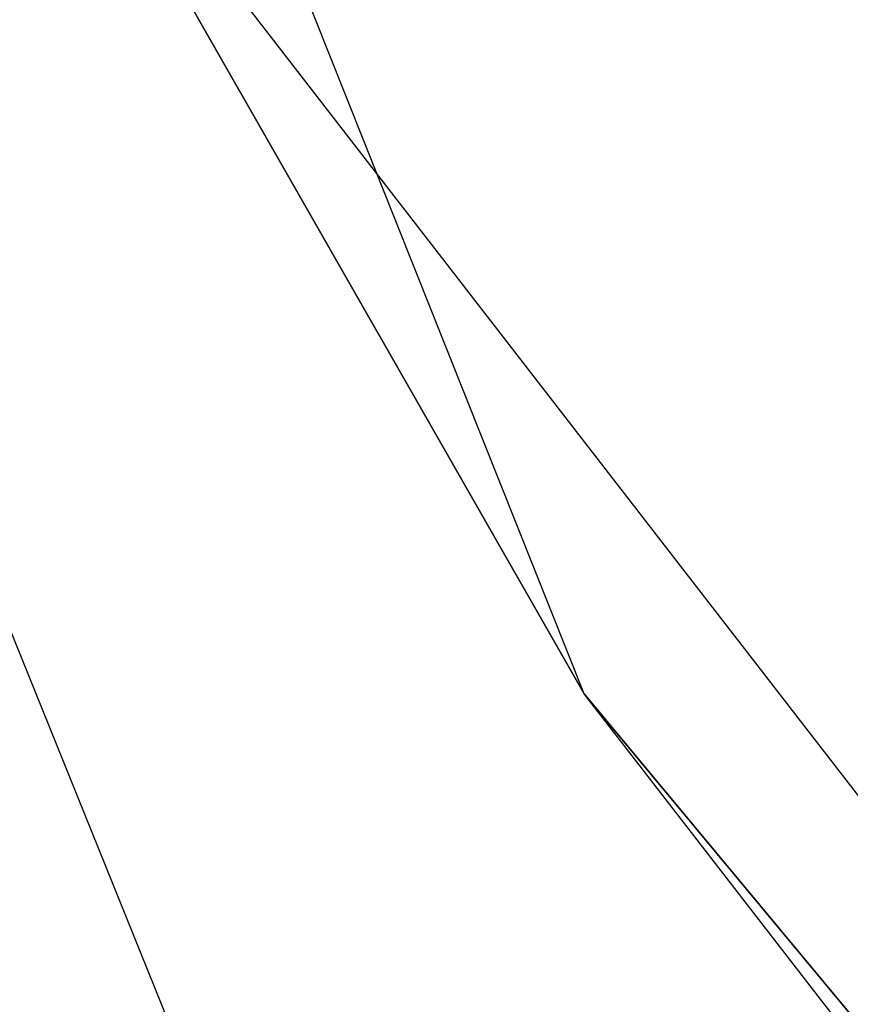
# Model space of a CAD drawing. Header units: millimetres. Extents: x 22 to 177, y -71 to 54.
# Tile 72 of 256: x 67.803 to 68.432, y -52.398 to -51.652. Entities that reach past the tile are written whole.
import ezdxf

# ---------------------------------------------------------------- set-up
doc = ezdxf.new("R2010")
doc.units = ezdxf.units.MM
doc.header["$LTSCALE"] = 25.4
doc.layers.get('0').update_dxf_attribs({"true_color": 0xff5454})

# ---------------------------------------------------------------- blocks, each defined once
blk = doc.blocks.new('PROFILE-IRIS-LED-20W-9004-9005-9006-9007.STL#2')
at = {"color": 18, "true_color": 0x000000}
mesh = blk.add_polyface(dxfattribs=at)
corners = [(71.54111, 15.61004, 142.82806), (75.41201, -0.20521, 126.03972), (113.99467, -58.74073, 38.45057), (68.20822, 12.4111, 143.75116)]
mesh.append_faces([[corners[k] for k in face] for face in [(0, 1, 2), (1, 0, 3)]], dxfattribs={"vtx0": -1, "color": 18})
mesh = blk.add_polyface(dxfattribs=at)
corners = [(68.00888, -9.196, 121.90345), (99.59687, -68.48167, 39.53326), (69.31215, -9.04176, 121.4887)]
mesh.append_faces([[corners[k] for k in face] for face in [(0, 1, 2)]], dxfattribs={"color": 18})
mesh = blk.add_polyface(dxfattribs=at)
corners = [(66.6772, -48.2642, 25.96865), (67.81331, -51.43267, 30.40148), (68.22999, -52.16242, 29.37702), (66.26052, -47.53445, 26.99311)]
mesh.append_faces([[corners[k] for k in face] for face in [(0, 1, 2), (1, 0, 3)]], dxfattribs={"vtx0": -1, "color": 18})
mesh = blk.add_polyface(dxfattribs=at)
corners = [(66.66891, -49.32324, 24.9651), (67.79128, -52.41292, 29.37702), (68.21788, -53.16005, 28.32817), (66.24231, -48.57611, 26.01395)]
mesh.append_faces([[corners[k] for k in face] for face in [(0, 1, 2), (1, 0, 3)]], dxfattribs={"vtx0": -1, "color": 18})
at = {"color": 7, "true_color": 0xffffff}
mesh = blk.add_polyface(dxfattribs=at)
corners = [(71.47257, -52.24851, 45.3707), (68.14826, -49.25484, 45.37827), (68.99733, -50.74185, 43.29072), (70.6235, -50.76149, 47.45825)]
mesh.append_faces([[corners[k] for k in face] for face in [(0, 1, 2), (1, 0, 3)]], dxfattribs={"vtx0": -1, "color": 7})
at = {"color": 18, "true_color": 0x000000}
mesh = blk.add_polyface(dxfattribs=at)
corners = [(66.69791, -50.30005, 23.75953), (67.81023, -53.39281, 28.32817), (68.2754, -54.20747, 27.1845), (66.23275, -49.48539, 24.9032)]
mesh.append_faces([[corners[k] for k in face] for face in [(0, 1, 2), (1, 0, 3)]], dxfattribs={"vtx0": -1, "color": 18})
mesh = blk.add_polyface(dxfattribs=at)
corners = [(66.56532, -51.34659, 22.51922), (67.71246, -54.52891, 27.1845), (68.18216, -55.35152, 26.02966), (66.0956, -50.52397, 23.67406)]
mesh.append_faces([[corners[k] for k in face] for face in [(0, 1, 2), (1, 0, 3)]], dxfattribs={"vtx0": -1, "color": 18})
mesh = blk.add_polyface(dxfattribs=at)
corners = [(68.22999, -52.16242, 29.37702), (70.38125, -54.75126, 33.80985), (70.79793, -55.48101, 32.78539), (67.81331, -51.43267, 30.40148)]
mesh.append_faces([[corners[k] for k in face] for face in [(0, 1, 2), (1, 0, 3)]], dxfattribs={"vtx0": -1, "color": 18})
mesh = blk.add_polyface(dxfattribs=at)
corners = [(66.5269, -52.32501, 21.62812), (67.7551, -55.59538, 26.02966), (68.13742, -56.26495, 25.08968), (66.14458, -51.65544, 22.5681)]
mesh.append_faces([[corners[k] for k in face] for face in [(0, 1, 2), (1, 0, 3)]], dxfattribs={"vtx0": -1, "color": 18})

msp = doc.modelspace()

# ---------------------------------------------------------------- block references
at = {"color": 0}
msp.add_blockref('PROFILE-IRIS-LED-20W-9004-9005-9006-9007.STL#2', (0, 0), dxfattribs=at)

doc.saveas('drawing.dxf')
